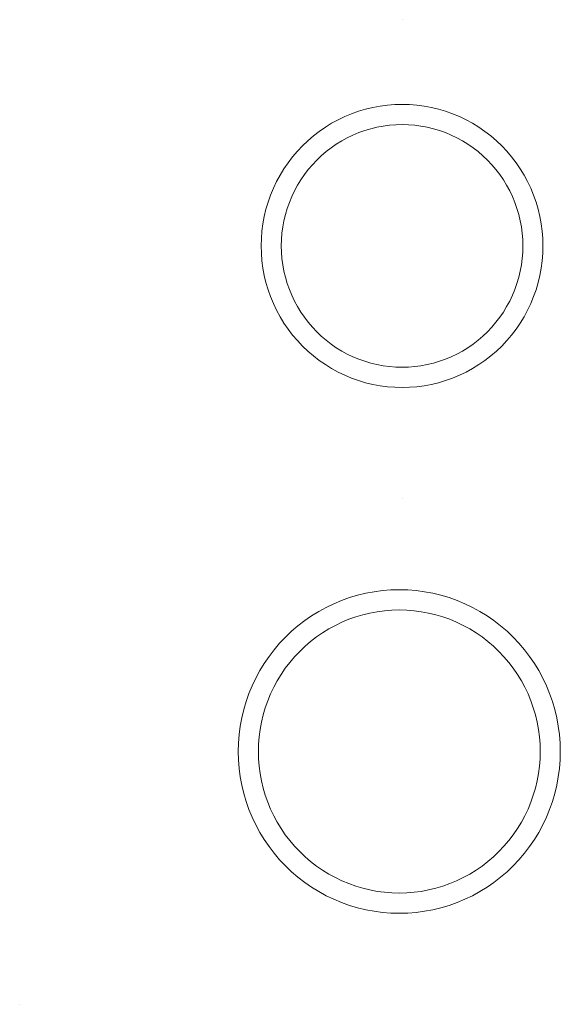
# Model space of a CAD drawing. Extents: x 603 to 1350, y -103 to 141.
# Tile 1 of 2: x 603 to 616, y -84 to -59. Entities that reach past the tile are written whole.
import ezdxf

# ---------------------------------------------------------------- set-up
doc = ezdxf.new("R2010")
doc.units = 0
doc.header["$LTSCALE"] = 33
doc.layers.get('0').update_dxf_attribs({"lineweight": 0})

msp = doc.modelspace()

# ---------------------------------------------------------------- linework, layer by layer
at = {"color": 7, "linetype": 'Continuous', "lineweight": 0}
for p, q in [((611.989, -59.357, 33.95), (611.989, -59.357, 33.95)), ((611.989, -59.357, 33.95), (611.989, -59.357, 33.95)), ((611.989, -71.2, 33.95), (611.989, -71.2, 33.95))]:
    msp.add_line(p, q, dxfattribs=at)
at = {"color": 7, "linetype": 'Continuous', "lineweight": 0, "extrusion": (-1, 0, 0)}
msp.add_line((602.529, -83.7, 33.95), (602.529, -83.7, 33.95), dxfattribs=at)
at = {"color": 7, "linetype": 'Continuous', "lineweight": 0, "elevation": 33.95, "flags": 128}
for points in [[(615.474, -64.95), (615.469, -64.767), (615.455, -64.584), (615.431, -64.402), (615.398, -64.222), (615.356, -64.044), (615.304, -63.868), (615.243, -63.696), (615.173, -63.526), (615.094, -63.361), (615.007, -63.2), (614.912, -63.044), (614.809, -62.893), (614.698, -62.747), (614.579, -62.608), (614.453, -62.475), (614.321, -62.349), (614.182, -62.23), (614.038, -62.118), (613.887, -62.015), (613.732, -61.919), (613.571, -61.831), (613.407, -61.753), (613.238, -61.682), (613.066, -61.621), (612.891, -61.569), (612.714, -61.526), (612.534, -61.493), (612.353, -61.469), (612.171, -61.455), (611.989, -61.45), (611.806, -61.455), (611.625, -61.469), (611.444, -61.493), (611.264, -61.526), (611.087, -61.569), (610.912, -61.621), (610.74, -61.682), (610.571, -61.753), (610.407, -61.831), (610.246, -61.919), (610.091, -62.015), (609.94, -62.118), (609.795, -62.23), (609.657, -62.349), (609.524, -62.475), (609.399, -62.608), (609.28, -62.747), (609.169, -62.893), (609.066, -63.044), (608.97, -63.2), (608.883, -63.361), (608.805, -63.526), (608.735, -63.696), (608.674, -63.868), (608.622, -64.044), (608.58, -64.222), (608.546, -64.402), (608.523, -64.584), (608.508, -64.767), (608.503, -64.95), (608.508, -65.133), (608.523, -65.316), (608.546, -65.497), (608.58, -65.678), (608.622, -65.856), (608.674, -66.032), (608.735, -66.204), (608.805, -66.374), (608.883, -66.539), (608.97, -66.7), (609.066, -66.856), (609.169, -67.007), (609.28, -67.153), (609.399, -67.292), (609.524, -67.425), (609.657, -67.551), (609.795, -67.67), (609.94, -67.782), (610.091, -67.885), (610.246, -67.981), (610.407, -68.068), (610.571, -68.147), (610.74, -68.217), (610.912, -68.279), (611.087, -68.331), (611.264, -68.373), (611.444, -68.407), (611.625, -68.431), (611.806, -68.445), (611.989, -68.45), (612.171, -68.445), (612.353, -68.431), (612.534, -68.407), (612.714, -68.373), (612.891, -68.331), (613.066, -68.279), (613.238, -68.217), (613.407, -68.147), (613.571, -68.068), (613.732, -67.981), (613.887, -67.885), (614.038, -67.782), (614.182, -67.67), (614.321, -67.551), (614.453, -67.425), (614.579, -67.292), (614.698, -67.153), (614.809, -67.007), (614.912, -66.856), (615.007, -66.7), (615.094, -66.539), (615.173, -66.374), (615.243, -66.204), (615.304, -66.032), (615.356, -65.856), (615.398, -65.678), (615.431, -65.497), (615.455, -65.316), (615.469, -65.133)], [(615.903, -77.45), (615.898, -77.241), (615.882, -77.032), (615.854, -76.824), (615.816, -76.618), (615.768, -76.415), (615.708, -76.214), (615.639, -76.016), (615.559, -75.823), (615.469, -75.634), (615.37, -75.45), (615.261, -75.271), (615.143, -75.099), (615.016, -74.933), (614.88, -74.773), (614.737, -74.622), (614.585, -74.477), (614.427, -74.341), (614.261, -74.214), (614.09, -74.095), (613.912, -73.986), (613.729, -73.886), (613.54, -73.796), (613.348, -73.716), (613.151, -73.646), (612.951, -73.586), (612.748, -73.537), (612.543, -73.499), (612.336, -73.472), (612.129, -73.455), (611.92, -73.45), (611.712, -73.455), (611.504, -73.472), (611.297, -73.499), (611.092, -73.537), (610.889, -73.586), (610.689, -73.646), (610.493, -73.716), (610.3, -73.796), (610.112, -73.886), (609.928, -73.986), (609.751, -74.095), (609.579, -74.214), (609.413, -74.341), (609.255, -74.477), (609.103, -74.622), (608.96, -74.773), (608.824, -74.933), (608.698, -75.099), (608.579, -75.271), (608.47, -75.45), (608.371, -75.634), (608.281, -75.823), (608.201, -76.016), (608.132, -76.214), (608.073, -76.415), (608.024, -76.618), (607.986, -76.824), (607.959, -77.032), (607.942, -77.241), (607.937, -77.45), (607.942, -77.659), (607.959, -77.868), (607.986, -78.076), (608.024, -78.282), (608.073, -78.485), (608.132, -78.686), (608.201, -78.883), (608.281, -79.077), (608.371, -79.266), (608.47, -79.45), (608.579, -79.629), (608.698, -79.801), (608.824, -79.967), (608.96, -80.126), (609.103, -80.278), (609.255, -80.423), (609.413, -80.559), (609.579, -80.686), (609.751, -80.805), (609.928, -80.914), (610.112, -81.014), (610.3, -81.104), (610.493, -81.184), (610.689, -81.254), (610.889, -81.314), (611.092, -81.363), (611.297, -81.401), (611.504, -81.428), (611.712, -81.444), (611.92, -81.45), (612.129, -81.444), (612.336, -81.428), (612.543, -81.401), (612.748, -81.363), (612.951, -81.314), (613.151, -81.254), (613.348, -81.184), (613.54, -81.104), (613.729, -81.014), (613.912, -80.914), (614.09, -80.805), (614.261, -80.686), (614.427, -80.559), (614.585, -80.423), (614.737, -80.278), (614.88, -80.126), (615.016, -79.967), (615.143, -79.801), (615.261, -79.629), (615.37, -79.45), (615.469, -79.266), (615.559, -79.077), (615.639, -78.883), (615.708, -78.686), (615.768, -78.485), (615.816, -78.282), (615.854, -78.076), (615.882, -77.868), (615.898, -77.659)]]:
    msp.add_lwpolyline(points, close=True, dxfattribs=at)
at = {"color": 253, "linetype": 'Continuous', "lineweight": 0, "true_color": 0xa8a8a8, "elevation": 35.95, "flags": 128}
for points in [[(614.976, -64.95), (614.972, -64.793), (614.96, -64.636), (614.94, -64.481), (614.911, -64.326), (614.875, -64.173), (614.83, -64.023), (614.778, -63.875), (614.718, -63.73), (614.651, -63.588), (614.576, -63.45), (614.494, -63.316), (614.406, -63.187), (614.311, -63.062), (614.209, -62.943), (614.101, -62.829), (613.988, -62.721), (613.869, -62.619), (613.745, -62.523), (613.616, -62.434), (613.483, -62.352), (613.345, -62.277), (613.204, -62.209), (613.059, -62.149), (612.912, -62.097), (612.762, -62.052), (612.61, -62.016), (612.456, -61.987), (612.301, -61.966), (612.145, -61.954), (611.989, -61.95), (611.833, -61.954), (611.677, -61.966), (611.522, -61.987), (611.368, -62.016), (611.216, -62.052), (611.066, -62.097), (610.918, -62.149), (610.774, -62.209), (610.633, -62.277), (610.495, -62.352), (610.362, -62.434), (610.233, -62.523), (610.109, -62.619), (609.99, -62.721), (609.876, -62.829), (609.769, -62.943), (609.667, -63.062), (609.572, -63.187), (609.483, -63.316), (609.402, -63.45), (609.327, -63.588), (609.26, -63.73), (609.2, -63.875), (609.148, -64.023), (609.103, -64.173), (609.067, -64.326), (609.038, -64.481), (609.018, -64.636), (609.005, -64.793), (609.001, -64.95), (609.005, -65.107), (609.018, -65.264), (609.038, -65.419), (609.067, -65.574), (609.103, -65.726), (609.148, -65.877), (609.2, -66.025), (609.26, -66.17), (609.327, -66.312), (609.402, -66.45), (609.483, -66.584), (609.572, -66.713), (609.667, -66.838), (609.769, -66.957), (609.876, -67.071), (609.99, -67.179), (610.109, -67.281), (610.233, -67.377), (610.362, -67.466), (610.495, -67.548), (610.633, -67.623), (610.774, -67.691), (610.918, -67.751), (611.066, -67.803), (611.216, -67.848), (611.368, -67.884), (611.522, -67.913), (611.677, -67.934), (611.833, -67.946), (611.989, -67.95), (612.145, -67.946), (612.301, -67.934), (612.456, -67.913), (612.61, -67.884), (612.762, -67.848), (612.912, -67.803), (613.059, -67.751), (613.204, -67.691), (613.345, -67.623), (613.483, -67.548), (613.616, -67.466), (613.745, -67.377), (613.869, -67.281), (613.988, -67.179), (614.101, -67.071), (614.209, -66.957), (614.311, -66.838), (614.406, -66.713), (614.494, -66.584), (614.576, -66.45), (614.651, -66.312), (614.718, -66.17), (614.778, -66.025), (614.83, -65.877), (614.875, -65.726), (614.911, -65.574), (614.94, -65.419), (614.96, -65.264), (614.972, -65.107)], [(615.406, -77.45), (615.401, -77.267), (615.386, -77.084), (615.363, -76.902), (615.329, -76.722), (615.287, -76.544), (615.235, -76.368), (615.174, -76.196), (615.104, -76.026), (615.026, -75.861), (614.939, -75.7), (614.843, -75.544), (614.74, -75.393), (614.629, -75.247), (614.51, -75.108), (614.385, -74.975), (614.252, -74.849), (614.114, -74.73), (613.969, -74.618), (613.818, -74.515), (613.663, -74.419), (613.502, -74.331), (613.338, -74.253), (613.169, -74.182), (612.997, -74.121), (612.822, -74.069), (612.645, -74.026), (612.465, -73.993), (612.284, -73.969), (612.103, -73.955), (611.92, -73.95), (611.738, -73.955), (611.556, -73.969), (611.375, -73.993), (611.195, -74.026), (611.018, -74.069), (610.843, -74.121), (610.671, -74.182), (610.502, -74.253), (610.338, -74.331), (610.177, -74.419), (610.022, -74.515), (609.871, -74.618), (609.727, -74.73), (609.588, -74.849), (609.456, -74.975), (609.33, -75.108), (609.211, -75.247), (609.1, -75.393), (608.997, -75.544), (608.902, -75.7), (608.815, -75.861), (608.736, -76.026), (608.666, -76.196), (608.605, -76.368), (608.553, -76.544), (608.511, -76.722), (608.478, -76.902), (608.454, -77.084), (608.439, -77.267), (608.435, -77.45), (608.439, -77.633), (608.454, -77.816), (608.478, -77.997), (608.511, -78.178), (608.553, -78.356), (608.605, -78.532), (608.666, -78.704), (608.736, -78.874), (608.815, -79.039), (608.902, -79.2), (608.997, -79.356), (609.1, -79.507), (609.211, -79.653), (609.33, -79.792), (609.456, -79.925), (609.588, -80.051), (609.727, -80.17), (609.871, -80.282), (610.022, -80.385), (610.177, -80.481), (610.338, -80.568), (610.502, -80.647), (610.671, -80.717), (610.843, -80.779), (611.018, -80.831), (611.195, -80.873), (611.375, -80.907), (611.556, -80.931), (611.738, -80.945), (611.92, -80.95), (612.103, -80.945), (612.284, -80.931), (612.465, -80.907), (612.645, -80.873), (612.822, -80.831), (612.997, -80.779), (613.169, -80.717), (613.338, -80.647), (613.502, -80.568), (613.663, -80.481), (613.818, -80.385), (613.969, -80.282), (614.114, -80.17), (614.252, -80.051), (614.385, -79.925), (614.51, -79.792), (614.629, -79.653), (614.74, -79.507), (614.843, -79.356), (614.939, -79.2), (615.026, -79.039), (615.104, -78.874), (615.174, -78.704), (615.235, -78.532), (615.287, -78.356), (615.329, -78.178), (615.363, -77.997), (615.386, -77.816), (615.401, -77.633)]]:
    msp.add_lwpolyline(points, close=True, dxfattribs=at)

doc.saveas('drawing.dxf')
